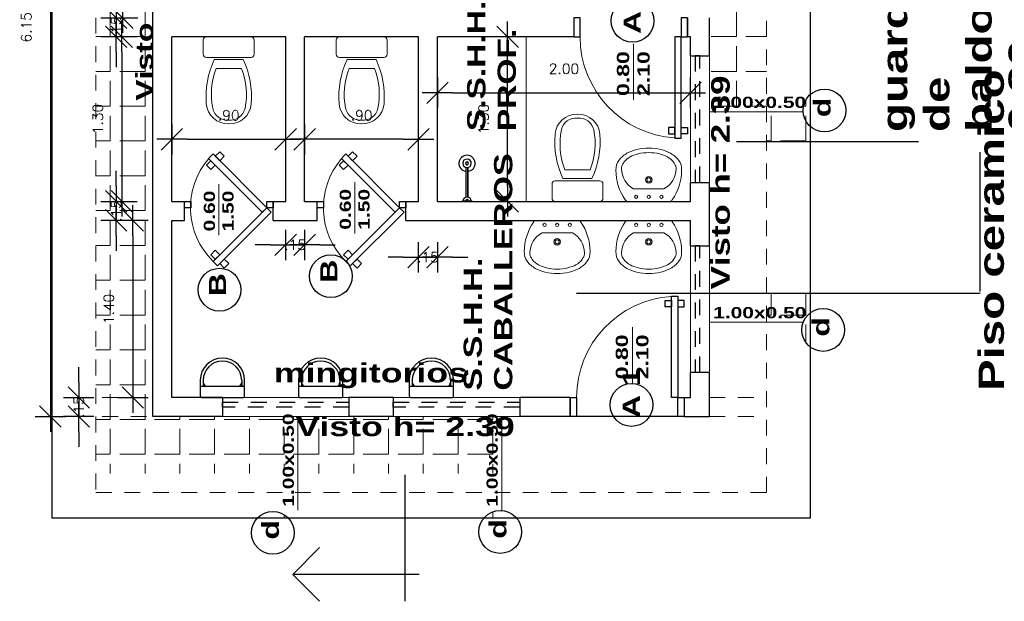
# Model space of a CAD drawing. Header units: millimetres. Extents: x 2197 to 2474, y 331 to 418.
# Tile 2 of 12: x 2236.84 to 2244.63, y 366.63 to 371.23. Entities that reach past the tile are written whole.
import ezdxf

# ---------------------------------------------------------------- set-up
doc = ezdxf.new("R2010")
doc.units = ezdxf.units.MM
doc.linetypes.add('HIDDEN2', pattern=[0.1875, 0.125, -0.0625])
for name, color, linetype in [('aberturas', 2, 'Continuous'), ('FOLHA', 2, 'Continuous'), ('piso', 13, 'Continuous'), ('UNO', 7, 'Continuous')]:
    doc.layers.add(name, color=color, linetype=linetype)
for name, color, linetype, lineweight in [('FOLHA2', 1, 'Continuous', 0), ('P1-HACHURA', 1, 'Continuous', 5), ('SANITARIOS', 2, 'Continuous', 5)]:
    doc.layers.add(name, color=color, linetype=linetype, lineweight=lineweight)
doc.styles.add('REGUA60', font='cityb___.ttf', dxfattribs={"width": 1.4})
doc.styles.add('SIMPLEX_8', font='simplex.shx')
doc.dimstyles.new('Copy of 08', dxfattribs={"dimtxt": 0.08, "dimasz": 0.12, "dimexe": 0, "dimexo": 0, "dimgap": 0.15, "dimtad": 1, "dimzin": 4, "dimdsep": 46, "dimtxsty": 'SIMPLEX_8', "dimblk1": 'D', "dimblk2": 'D', "dimsah": 1, "dimcen": 0.09, "dimse1": 1, "dimse2": 1, "dimclre": 256, "dimclrt": 2, "dimadec": 0, "dimazin": 0, "dimtfac": 1, "dimtmove": 2, "dimatfit": 3, "dimldrblk": 'D', "dimfxl": 1, "dimtolj": 1, "dimtzin": 0, "dimarcsym": 0})

# ---------------------------------------------------------------- blocks, each defined once
blk = doc.blocks.new('A$C6B9A7926')
at = {"layer": 'aberturas'}
for points in [[(0.05, 0.15), (0.1, 0.15), (0.1, 0.95), (0.05, 0.95)], [(0.05, 0.8673), (0, 0.8673), (0, 0.9173), (0.05, 0.9173)], [(0.1, 0.8673), (0.15, 0.8673), (0.15, 0.9173), (0.1, 0.9173)], [(0, 0), (0.05, 0), (0.05, 0.15), (0, 0.15)], [(0.85, 0), (0.9, 0), (0.9, 0.15), (0.85, 0.15)]]:
    blk.add_lwpolyline(points, close=True, dxfattribs=at)
at = {"layer": 'aberturas', "lineweight": 5}
blk.add_arc((0.05, 0.15), 0.8, 360, 86.41668, dxfattribs=at)
blk = doc.blocks.new('A$C24DE0BB0')
at = {"layer": 'aberturas', "lineweight": 5}
blk.add_line((0, 0.238), (0.649, 0.238), dxfattribs=at)
at = {"layer": 'aberturas', "lineweight": 5, "insert": (0.046, 0.432), "char_height": 0.1424, "width": 0.59089, "attachment_point": 1, "style": 'REGUA60'}
blk.add_mtext('0.80\\P2.10', dxfattribs=at)
blk = doc.blocks.new('A$C6B4124A4')
at = {"layer": 'aberturas'}
for points in [[(0.6146, 0.4419), (0.65, 0.4773), (0.2257, 0.9016), (0.1904, 0.8662)], [(0.2788, 0.8485), (0.3141, 0.8839), (0.2788, 0.9192), (0.2434, 0.8839)], [(0.2434, 0.8132), (0.2081, 0.7778), (0.1727, 0.8132), (0.2081, 0.8485)], [(0.05, 0.5273), (0.05, 0.4773), (0, 0.4773), (0, 0.5273)], [(0.65, 0.4773), (0.6854, 0.4419), (0.2611, 0.0177), (0.2257, 0.053)], [(0.7, 0.5273), (0.7, 0.4773), (0.65, 0.4773), (0.65, 0.5273)], [(0.2788, 0.1061), (0.2434, 0.1414), (0.2081, 0.1061), (0.2434, 0.0707)], [(0.3141, 0.0707), (0.3495, 0.0354), (0.3141, 0), (0.2788, 0.0354)]]:
    blk.add_lwpolyline(points, close=True, dxfattribs=at)
at = {"layer": 'aberturas', "lineweight": 5}
blk.add_arc((0.6427, 0.4773), 0.5949, 139.32522, 225.49458, dxfattribs=at)
blk = doc.blocks.new('A$C046927C5')
at = {"layer": 'aberturas', "lineweight": 5}
blk.add_line((0.24, 0), (0.24, 0.649), dxfattribs=at)
at = {"layer": 'aberturas', "lineweight": 5, "insert": (0.047, 0.046), "char_height": 0.1424, "width": 0.59089, "attachment_point": 1, "rotation": 90, "style": 'REGUA60'}
blk.add_mtext('0.60\\P1.50', dxfattribs=at)
blk = doc.blocks.new('A$C1C462CF9')
at = {"layer": 'aberturas', "lineweight": 5}
blk.add_line((0, 0.1481), (0.743, 0.1481), dxfattribs=at)
at = {"layer": 'aberturas', "lineweight": 5, "insert": (0.0283, 0.2684), "char_height": 0.08848, "width": 0.716237, "attachment_point": 1, "style": 'REGUA60'}
blk.add_mtext('1.00x0.50\\P   ', dxfattribs=at)
blk = doc.blocks.new('D')
at = {"color": 4}
blk.add_line((-0.707, -0.707), (0.707, 0.707), dxfattribs=at)
for p, q in [((0, -1), (0, 1)), ((-1, 0), (1, 0))]:
    blk.add_line(p, q)
blk = doc.blocks.new('*D119')
at = {"layer": 'Defpoints', "color": 0, "transparency": 16777216}
for p in [(2238.0454, 370.2841), (2238.9454, 370.2841), (2238.9454, 370.2841)]:
    blk.add_point(p, dxfattribs=at)
at = {"layer": 'FOLHA', "color": 0, "lineweight": -2, "transparency": 16777216}
blk.add_line((2238.1654, 370.2841), (2238.8254, 370.2841), dxfattribs=at)
at = {"layer": 'FOLHA', "color": 0, "lineweight": -2, "transparency": 16777216, "xscale": 0.12, "yscale": 0.12, "zscale": 0.12, "rotation": 180}
blk.add_blockref('D', (2238.0454, 370.2841), dxfattribs=at)
at = {"layer": 'FOLHA', "color": 0, "lineweight": -2, "transparency": 16777216, "xscale": 0.12, "yscale": 0.12, "zscale": 0.12}
blk.add_blockref('D', (2238.9454, 370.2841), dxfattribs=at)
at = {"layer": 'FOLHA', "color": 2, "transparency": 16777216, "insert": (2238.4954, 370.4741), "char_height": 0.08, "attachment_point": 5, "style": 'SIMPLEX_8'}
blk.add_mtext('\\A1;.90', dxfattribs=at)
blk = doc.blocks.new('*D120')
at = {"layer": 'Defpoints', "color": 0, "transparency": 16777216}
for p in [(2239.0954, 370.2841), (2239.0954, 370.2841), (2239.9954, 370.2841)]:
    blk.add_point(p, dxfattribs=at)
at = {"layer": 'FOLHA', "color": 0, "lineweight": -2, "transparency": 16777216}
blk.add_line((2239.8754, 370.2841), (2239.2154, 370.2841), dxfattribs=at)
at = {"layer": 'FOLHA', "color": 0, "lineweight": -2, "transparency": 16777216, "xscale": 0.12, "yscale": 0.12, "zscale": 0.12, "rotation": 180}
blk.add_blockref('D', (2239.0954, 370.2841), dxfattribs=at)
at = {"layer": 'FOLHA', "color": 0, "lineweight": -2, "transparency": 16777216, "xscale": 0.12, "yscale": 0.12, "zscale": 0.12}
blk.add_blockref('D', (2239.9954, 370.2841), dxfattribs=at)
at = {"layer": 'FOLHA', "color": 2, "transparency": 16777216, "insert": (2239.5454, 370.4741), "char_height": 0.08, "attachment_point": 5, "style": 'SIMPLEX_8'}
blk.add_mtext('\\A1;.90', dxfattribs=at)
blk = doc.blocks.new('*D134')
at = {"layer": 'Defpoints', "color": 0, "transparency": 16777216}
for p in [(2238.0454, 372.5441), (2237.6559, 371.2441), (2238.0454, 371.2441)]:
    blk.add_point(p, dxfattribs=at)
at = {"layer": 'FOLHA', "color": 0, "lineweight": -2, "transparency": 16777216}
blk.add_line((2237.6559, 372.4241), (2237.6559, 371.3641), dxfattribs=at)
at = {"layer": 'FOLHA', "color": 0, "lineweight": -2, "transparency": 16777216, "xscale": 0.12, "yscale": 0.12, "zscale": 0.12}
for p, rotation in [((2237.6559, 372.5441), 90), ((2237.6559, 371.2441), 270)]:
    blk.add_blockref('D', p, dxfattribs=dict(at, rotation=rotation))
at = {"layer": 'FOLHA', "color": 2, "transparency": 16777216, "insert": (2237.4659, 371.8941), "char_height": 0.08, "attachment_point": 5, "rotation": 90, "style": 'SIMPLEX_8'}
blk.add_mtext('\\A1;1.30', dxfattribs=at)
blk = doc.blocks.new('*D135')
at = {"layer": 'Defpoints', "color": 0, "transparency": 16777216}
for p in [(2238.0454, 371.0941), (2237.6504, 369.7941), (2238.0454, 369.7941)]:
    blk.add_point(p, dxfattribs=at)
at = {"layer": 'FOLHA', "color": 0, "lineweight": -2, "transparency": 16777216}
blk.add_line((2237.6504, 370.9741), (2237.6504, 369.9141), dxfattribs=at)
at = {"layer": 'FOLHA', "color": 0, "lineweight": -2, "transparency": 16777216, "xscale": 0.12, "yscale": 0.12, "zscale": 0.12}
for p, rotation in [((2237.6504, 371.0941), 90), ((2237.6504, 369.7941), 270)]:
    blk.add_blockref('D', p, dxfattribs=dict(at, rotation=rotation))
at = {"layer": 'FOLHA', "color": 2, "transparency": 16777216, "insert": (2237.4604, 370.4441), "char_height": 0.08, "attachment_point": 5, "rotation": 90, "style": 'SIMPLEX_8'}
blk.add_mtext('\\A1;1.30', dxfattribs=at)
blk = doc.blocks.new('*D136')
at = {"layer": 'Defpoints', "color": 0, "transparency": 16777216}
for p in [(2238.0454, 369.6441), (2237.7369, 368.2441), (2238.0454, 368.2441)]:
    blk.add_point(p, dxfattribs=at)
at = {"layer": 'FOLHA', "color": 0, "lineweight": -2, "transparency": 16777216}
blk.add_line((2237.7369, 369.5241), (2237.7369, 368.3641), dxfattribs=at)
at = {"layer": 'FOLHA', "color": 0, "lineweight": -2, "transparency": 16777216, "xscale": 0.12, "yscale": 0.12, "zscale": 0.12}
for p, rotation in [((2237.7369, 369.6441), 90), ((2237.7369, 368.2441), 270)]:
    blk.add_blockref('D', p, dxfattribs=dict(at, rotation=rotation))
at = {"layer": 'FOLHA', "color": 2, "transparency": 16777216, "insert": (2237.5469, 368.9441), "char_height": 0.08, "attachment_point": 5, "rotation": 90, "style": 'SIMPLEX_8'}
blk.add_mtext('\\A1;1.40', dxfattribs=at)
blk = doc.blocks.new('*D137')
at = {"layer": 'Defpoints', "color": 0, "transparency": 16777216}
for p in [(2237.8954, 374.2441), (2237.085, 368.0941), (2237.8954, 368.0941)]:
    blk.add_point(p, dxfattribs=at)
at = {"layer": 'FOLHA', "color": 0, "lineweight": -2, "transparency": 16777216}
blk.add_line((2237.085, 374.1241), (2237.085, 368.2141), dxfattribs=at)
at = {"layer": 'FOLHA', "color": 0, "lineweight": -2, "transparency": 16777216, "xscale": 0.12, "yscale": 0.12, "zscale": 0.12}
for p, rotation in [((2237.085, 374.2441), 90), ((2237.085, 368.0941), 270)]:
    blk.add_blockref('D', p, dxfattribs=dict(at, rotation=rotation))
at = {"layer": 'FOLHA', "color": 2, "transparency": 16777216, "insert": (2236.895, 371.1691), "char_height": 0.08, "attachment_point": 5, "rotation": 90, "style": 'SIMPLEX_8'}
blk.add_mtext('\\A1;6.15', dxfattribs=at)
blk = doc.blocks.new('*D124')
at = {"layer": 'Defpoints', "color": 0, "transparency": 16777216}
for p in [(2237.8954, 371.2441), (2237.605, 371.0941), (2237.8954, 371.0941)]:
    blk.add_point(p, dxfattribs=at)
at = {"layer": 'FOLHA', "color": 0, "lineweight": -2, "transparency": 16777216}
for p, q in [((2237.605, 371.3641), (2237.605, 371.4841)), ((2237.605, 371.2441), (2237.605, 371.0941)), ((2237.605, 370.9741), (2237.605, 370.8541))]:
    blk.add_line(p, q, dxfattribs=at)
at = {"layer": 'FOLHA', "color": 0, "lineweight": -2, "transparency": 16777216, "xscale": 0.12, "yscale": 0.12, "zscale": 0.12}
for p, rotation in [((2237.605, 371.2441), 270), ((2237.605, 371.0941), 90)]:
    blk.add_blockref('D', p, dxfattribs=dict(at, rotation=rotation))
at = {"layer": 'FOLHA', "color": 2, "transparency": 16777216, "insert": (2237.605, 371.1691), "char_height": 0.08, "attachment_point": 5, "rotation": 90, "style": 'SIMPLEX_8'}
blk.add_mtext('\\A1;.15', dxfattribs=at)
blk = doc.blocks.new('*D125')
at = {"layer": 'Defpoints', "color": 0, "transparency": 16777216}
for p in [(2237.8954, 369.7941), (2237.605, 369.6441), (2237.8954, 369.6441)]:
    blk.add_point(p, dxfattribs=at)
at = {"layer": 'FOLHA', "color": 0, "lineweight": -2, "transparency": 16777216}
for p, q in [((2237.605, 369.9141), (2237.605, 370.0341)), ((2237.605, 369.7941), (2237.605, 369.6441)), ((2237.605, 369.5241), (2237.605, 369.4041))]:
    blk.add_line(p, q, dxfattribs=at)
at = {"layer": 'FOLHA', "color": 0, "lineweight": -2, "transparency": 16777216, "xscale": 0.12, "yscale": 0.12, "zscale": 0.12}
for p, rotation in [((2237.605, 369.7941), 270), ((2237.605, 369.6441), 90)]:
    blk.add_blockref('D', p, dxfattribs=dict(at, rotation=rotation))
at = {"layer": 'FOLHA', "color": 2, "transparency": 16777216, "insert": (2237.605, 369.7191), "char_height": 0.08, "attachment_point": 5, "rotation": 90, "style": 'SIMPLEX_8'}
blk.add_mtext('\\A1;.15', dxfattribs=at)
blk = doc.blocks.new('*D126')
at = {"layer": 'Defpoints', "color": 0, "transparency": 16777216}
for p in [(2237.5997, 368.2441), (2237.3093, 368.0941), (2237.5997, 368.0941)]:
    blk.add_point(p, dxfattribs=at)
at = {"layer": 'FOLHA', "color": 0, "lineweight": -2, "transparency": 16777216}
for p, q in [((2237.3093, 368.3641), (2237.3093, 368.4841)), ((2237.3093, 368.2441), (2237.3093, 368.0941)), ((2237.3093, 367.9741), (2237.3093, 367.8541))]:
    blk.add_line(p, q, dxfattribs=at)
at = {"layer": 'FOLHA', "color": 0, "lineweight": -2, "transparency": 16777216, "xscale": 0.12, "yscale": 0.12, "zscale": 0.12}
for p, rotation in [((2237.3093, 368.2441), 270), ((2237.3093, 368.0941), 90)]:
    blk.add_blockref('D', p, dxfattribs=dict(at, rotation=rotation))
at = {"layer": 'FOLHA', "color": 2, "transparency": 16777216, "insert": (2237.3093, 368.1691), "char_height": 0.08, "attachment_point": 5, "rotation": 90, "style": 'SIMPLEX_8'}
blk.add_mtext('\\A1;.15', dxfattribs=at)
blk = doc.blocks.new('*D131')
at = {"layer": 'Defpoints', "color": 0, "transparency": 16777216}
for p in [(2238.9454, 369.6303), (2239.0954, 369.6303), (2239.0954, 369.4503)]:
    blk.add_point(p, dxfattribs=at)
at = {"layer": 'FOLHA', "color": 0, "lineweight": -2, "transparency": 16777216}
for p, q in [((2238.8254, 369.4503), (2238.7054, 369.4503)), ((2238.9454, 369.4503), (2239.0954, 369.4503)), ((2239.2154, 369.4503), (2239.3354, 369.4503))]:
    blk.add_line(p, q, dxfattribs=at)
at = {"layer": 'FOLHA', "color": 0, "lineweight": -2, "transparency": 16777216, "xscale": 0.12, "yscale": 0.12, "zscale": 0.12}
blk.add_blockref('D', (2238.9454, 369.4503), dxfattribs=at)
at = {"layer": 'FOLHA', "color": 0, "lineweight": -2, "transparency": 16777216, "xscale": 0.12, "yscale": 0.12, "zscale": 0.12, "rotation": 180}
blk.add_blockref('D', (2239.0954, 369.4503), dxfattribs=at)
at = {"layer": 'FOLHA', "color": 2, "transparency": 16777216, "insert": (2239.0204, 369.4503), "char_height": 0.08, "attachment_point": 5, "style": 'SIMPLEX_8'}
blk.add_mtext('\\A1;.15', dxfattribs=at)
blk = doc.blocks.new('*D132')
at = {"layer": 'Defpoints', "color": 0, "transparency": 16777216}
for p in [(2240.1454, 369.3527), (2239.9954, 369.1582), (2240.1454, 369.1582)]:
    blk.add_point(p, dxfattribs=at)
at = {"layer": 'FOLHA', "color": 0, "lineweight": -2, "transparency": 16777216}
for p, q in [((2239.8754, 369.3527), (2239.7554, 369.3527)), ((2239.9954, 369.3527), (2240.1454, 369.3527)), ((2240.2654, 369.3527), (2240.3854, 369.3527))]:
    blk.add_line(p, q, dxfattribs=at)
at = {"layer": 'FOLHA', "color": 0, "lineweight": -2, "transparency": 16777216, "xscale": 0.12, "yscale": 0.12, "zscale": 0.12}
blk.add_blockref('D', (2239.9954, 369.3527), dxfattribs=at)
at = {"layer": 'FOLHA', "color": 0, "lineweight": -2, "transparency": 16777216, "xscale": 0.12, "yscale": 0.12, "zscale": 0.12, "rotation": 180}
blk.add_blockref('D', (2240.1454, 369.3527), dxfattribs=at)
at = {"layer": 'FOLHA', "color": 2, "transparency": 16777216, "insert": (2240.0704, 369.3527), "char_height": 0.08, "attachment_point": 5, "style": 'SIMPLEX_8'}
blk.add_mtext('\\A1;.15', dxfattribs=at)
blk = doc.blocks.new('A$C7BF3546D')
at = {"layer": 'FOLHA'}
for p, q in [((0, 0.7876), (0.2121, 0.9997)), ((0.8874, 0), (0.8874, 1)), ((1, 0.7876), (0, 0.7876)), ((0, 0.7876), (0.2121, 0.5754))]:
    blk.add_line(p, q, dxfattribs=at)
blk = doc.blocks.new('DUCHA')
at = {"layer": 'SANITARIOS'}
for p, q in [((0.2676, 0.01), (0.0319, 0.01)), ((0.2661, 0), (0.0334, 0)), ((0.2676, -0.01), (0.0319, -0.01))]:
    blk.add_line(p, q, dxfattribs=at)
at = {"layer": 'UNO', "color": 2}
blk.add_line((0, -0.0395), (0, 0.0395), dxfattribs=at)
for centre, radius, start, end in [((-0.0005, 0), 0.0139, 270.8596, 89.1404), ((-0.0005, 0), 0.0339, 270.8596, 89.1404), ((0.3, 0), 0.0639, 0, 170.99379), ((0.3, 0), 0.0639, 189.00621, 0), ((0.3, 0), 0.0339, 0, 358.80992), ((0.3, 0), 0.0112, 0, 356.413)]:
    blk.add_arc(centre, radius, start, end, dxfattribs=at)
blk = doc.blocks.new('migitorio')
at = {"layer": 'piso'}
for p, q in [((-0.627, -0.1371), (-0.627, 0.2139)), ((-0.5783, 0.1905), (-0.627, 0.1905)), ((-0.5783, -0.1137), (-0.627, -0.1137))]:
    blk.add_line(p, q, dxfattribs=at)
blk.add_lwpolyline([(-0.7148, -0.1225, 0.414214), (-0.7002, -0.1371), (-0.5783, -0.1371, 1), (-0.5783, 0.2139), (-0.7002, 0.2139, 0.414214), (-0.7148, 0.1993)], format="xyb", close=True, dxfattribs=at)
for centre, radius, start, end in [((-0.5939, 0.1573), 0.0331, 90, 180), ((-0.5783, 0.0384), 0.1521, 270, 90), ((-0.5939, -0.0806), 0.0331, 180, 270)]:
    blk.add_arc(centre, radius, start, end, dxfattribs=at)
blk = doc.blocks.new('LAVATORIO')
for points in [[(-150.6856, 114.8001, 0.200231), (-150.6733, 114.8189), (-150.6733, 115.1528, 0.19279), (-150.6849, 115.1712, 0.154902), (-150.9207, 115.2457, 0.17524), (-150.9971, 115.2225, 0.106133), (-151.0529, 115.1586, 0.070271), (-151.0825, 115.0816, 0.056527), (-151.0933, 114.9859, 0.056527), (-151.0825, 114.8902, 0.070271), (-151.0529, 114.8131, 0.106133), (-150.9971, 114.7492, 0.17524), (-150.9207, 114.726, 0.154378), (-150.6856, 114.8001, 0.154902)], [(-150.7733, 115.1059, 0.280936), (-150.9305, 115.2016, 0.180168), (-150.9693, 115.19, 0.055612), (-150.9822, 115.1825, 0.106133), (-151.0242, 115.1344, 0.070271), (-151.0488, 115.0704, 0.056527), (-151.0583, 114.9859, 0.056527), (-151.0488, 114.9014, 0.070271), (-151.0242, 114.8374, 0.106133), (-150.9822, 114.7893, 0.055612), (-150.9693, 114.7817, 0.180168), (-150.9305, 114.7702, 0.280936), (-150.7733, 114.8659), (-150.7733, 115.1059)]]:
    blk.add_lwpolyline(points, format="xyb")
for centre, radius in [((-150.7093, 115.0859), 0.0128), ((-150.8433, 114.9859), 0.0262), ((-150.8433, 114.9859), 0.0162), ((-150.7093, 114.9859), 0.0128), ((-150.7093, 114.8859), 0.0128)]:
    blk.add_circle(centre, radius)
blk = doc.blocks.new('LAVAT')
at = {"xscale": -1, "rotation": 269.9999999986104}
blk.add_blockref('LAVATORIO', (15211.164, 9300.1314), dxfattribs=at)
blk = doc.blocks.new('INODPL')
for p, q in [((-0.1012, 0.25), (0.0988, 0.25)), ((-0.1762, 0.1626), (0.1762, 0.1626)), ((-0.1147, 0.1797), (0.1147, 0.1797)), ((-0.2012, 0.025), (-0.2012, 0.1376)), ((0.2012, 0.1376), (0.2012, 0.025)), ((-0.1762, 0), (0.1762, 0))]:
    blk.add_line(p, q)
for centre, radius, start, end in [((-0.0064, 0.5162), 0.1716, 88.2558, 175.47447), ((-0.0137, 0.5408), 0.1175, 83.46523, 168.408), ((0.0113, 0.5408), 0.1175, 11.592, 96.53477), ((0.0064, 0.5162), 0.1716, 4.52553, 91.7442), ((0.4117, 0.4535), 0.5518, 168.408, 201.63918), ((-0.4141, 0.4535), 0.5518, 338.36082, 11.592), ((0.5217, 0.4744), 0.7013, 175.47447, 204.84632), ((-0.5217, 0.4744), 0.7013, 335.15368, 4.52553), ((-0.1762, 0.1376), 0.025, 90, 180), ((0.1762, 0.1376), 0.025, 360, 90), ((-0.1762, 0.025), 0.025, 180, 270), ((0.1762, 0.025), 0.025, 270, 0)]:
    blk.add_arc(centre, radius, start, end)
blk = doc.blocks.new('HINO-B~1')
at = {"layer": 'SANITARIOS', "rotation": 90}
blk.add_blockref('INODPL', (0, 0), dxfattribs=at)
blk = doc.blocks.new('*D140')
at = {"layer": 'Defpoints', "color": 0, "transparency": 16777216}
for p in [(2240.1454, 371.0941), (2240.7, 371.0941), (2240.1454, 369.7941)]:
    blk.add_point(p, dxfattribs=at)
at = {"layer": 'FOLHA', "color": 0, "lineweight": -2, "transparency": 16777216}
blk.add_line((2240.7, 369.9141), (2240.7, 370.9741), dxfattribs=at)
at = {"layer": 'FOLHA', "color": 0, "lineweight": -2, "transparency": 16777216, "xscale": 0.12, "yscale": 0.12, "zscale": 0.12}
for p, rotation in [((2240.7, 371.0941), 90), ((2240.7, 369.7941), 270)]:
    blk.add_blockref('D', p, dxfattribs=dict(at, rotation=rotation))
at = {"layer": 'FOLHA', "color": 2, "transparency": 16777216, "insert": (2240.51, 370.4441), "char_height": 0.08, "attachment_point": 5, "rotation": 90, "style": 'SIMPLEX_8'}
blk.add_mtext('\\A1;1.30', dxfattribs=at)
blk = doc.blocks.new('*D141')
at = {"layer": 'Defpoints', "color": 0, "transparency": 16777216}
for p in [(2242.1454, 370.6516), (2240.1454, 369.7941), (2242.1454, 369.7941)]:
    blk.add_point(p, dxfattribs=at)
at = {"layer": 'FOLHA', "color": 0, "lineweight": -2, "transparency": 16777216}
blk.add_line((2240.2654, 370.6516), (2242.0254, 370.6516), dxfattribs=at)
at = {"layer": 'FOLHA', "color": 0, "lineweight": -2, "transparency": 16777216, "xscale": 0.12, "yscale": 0.12, "zscale": 0.12, "rotation": 180}
blk.add_blockref('D', (2240.1454, 370.6516), dxfattribs=at)
at = {"layer": 'FOLHA', "color": 0, "lineweight": -2, "transparency": 16777216, "xscale": 0.12, "yscale": 0.12, "zscale": 0.12}
blk.add_blockref('D', (2242.1454, 370.6516), dxfattribs=at)
at = {"layer": 'FOLHA', "color": 2, "transparency": 16777216, "insert": (2241.1454, 370.8416), "char_height": 0.08, "attachment_point": 5, "style": 'SIMPLEX_8'}
blk.add_mtext('\\A1;2.00', dxfattribs=at)

msp = doc.modelspace()

# ---------------------------------------------------------------- hatches: boundary and pattern name
at = {"layer": 'P1-HACHURA'}
h = msp.add_hatch(dxfattribs=at)
h.set_pattern_fill('ANGLE', color=256, angle=90, style=0)
h.set_pattern_definition([(90, (2264.23324, 363.94584), (-0.275, 2e-17), [0.2, -0.075]), (180, (2264.23324, 363.94584), (-3e-17, -0.275), [0.2, -0.075])])
h.paths.add_polyline_path([(2237.09538, 367.29407), (2238.72294, 367.29407, -0.1454542), (2238.80719, 367.34092), (2238.80719, 367.64407), (2237.44538, 367.64407), (2237.44538, 374.69407), (2238.79319, 374.69407), (2238.79319, 374.9853, -0.2118751), (2238.66917, 375.04407), (2237.09538, 375.04407)])
h.paths.add_polyline_path([(2238.92564, 375.04407, -0.2249372), (2238.79319, 374.9853), (2238.79319, 374.69407), (2240.40017, 374.69407), (2240.40017, 374.98031, -0.2102425), (2240.27973, 375.04407)])
h.paths.add_polyline_path([(2238.79319, 374.69407), (2238.79319, 374.24407), (2239.44538, 374.24407), (2239.79538, 374.24407), (2240.40017, 374.24407), (2240.40017, 374.69407)], flags=17)
h.paths.add_polyline_path([(2240.40017, 374.69407), (2240.40017, 374.24407), (2240.79538, 374.24407), (2241.19538, 374.24407), (2241.52414, 374.24407, -0.321579), (2241.68441, 374.35904, -0.321579), (2241.84468, 374.24407), (2242.07038, 374.24407), (2242.09538, 374.24407), (2242.29538, 374.24407), (2242.29538, 373.89407), (2242.29538, 373.39407), (2242.74538, 373.39407), (2242.74538, 374.69407)], flags=17)
h.paths.add_polyline_path([(2242.66911, 374.69407), (2242.74538, 374.69407), (2242.74538, 367.64407), (2237.44538, 367.64407), (2237.44538, 374.69407), (2240.40017, 374.69407), (2240.40017, 374.98031, -0.2102425), (2240.27973, 375.04407), (2237.09538, 375.04407), (2237.09538, 367.29407), (2243.09538, 367.29407), (2243.09538, 375.04407), (2242.77755, 375.04407)])
h.paths.add_polyline_path([(2242.74538, 373.39407), (2242.29538, 373.39407), (2242.29538, 372.89407), (2242.29538, 372.54407), (2242.29538, 371.24407), (2242.29538, 370.94407), (2242.29538, 370.5003), (2242.74538, 370.5003)], flags=16)
h.paths.add_polyline_path([(2243.09538, 373.26328, -0.3965782), (2243.09538, 373.49521), (2243.09538, 375.04407), (2242.77755, 375.04407), (2242.66911, 374.69407), (2242.74538, 374.69407), (2242.74538, 372.74654), (2243.09538, 372.75812)])
h.paths.add_polyline_path([(2242.74538, 370.5003), (2243.03605, 370.5003, -0.2389932), (2243.09538, 370.64134), (2243.09538, 372.75812), (2242.74538, 372.74654)])
h.paths.add_polyline_path([(2242.74538, 369.06873), (2243.09538, 369.06873), (2243.09538, 370.26787), (2242.74538, 370.26787)], flags=16)
h.paths.add_polyline_path([(2242.74538, 367.64407), (2240.65374, 367.64407), (2240.65374, 367.35112, -0.1971701), (2240.76883, 367.29407), (2243.09538, 367.29407), (2243.09538, 368.64186, -0.3383825), (2243.03717, 368.83893), (2242.74538, 368.83893)])
h.paths.add_polyline_path([(2239.88864, 367.64407), (2239.88864, 367.29407), (2240.51469, 367.29407, -0.2342782), (2240.65374, 367.35112), (2240.65374, 367.64407)])
h.paths.add_polyline_path([(2239.79538, 368.09407), (2239.44538, 368.09407), (2238.80719, 368.09407), (2238.80719, 367.64407), (2240.65374, 367.64407), (2240.65374, 368.09407)], flags=17)
h.paths.add_polyline_path([(2238.80719, 367.64407), (2238.80719, 367.34092, -0.0546978), (2238.84388, 367.34494, -0.2017572), (2238.96482, 367.29407), (2239.88864, 367.29407), (2239.88864, 367.64407)])
h.paths.add_polyline_path([(2237.89538, 368.09407), (2237.89538, 374.24407), (2238.44538, 374.24407), (2238.79319, 374.24407), (2238.79319, 374.69407), (2237.44538, 374.69407), (2237.44538, 367.64407), (2238.80719, 367.64407), (2238.80719, 368.09407), (2238.44538, 368.09407)], flags=17)
h.paths.add_polyline_path([(2237.52587, 371.75978), (2237.52587, 372.02835), (2237.40587, 372.02835), (2237.40587, 371.75978)], flags=25)
h.paths.add_polyline_path([(2237.52037, 370.30978), (2237.52037, 370.57835), (2237.40037, 370.57835), (2237.40037, 370.30978)], flags=25)
h.paths.add_polyline_path([(2237.36929, 374.07288), (2237.36929, 374.26526), (2237.24929, 374.26526), (2237.24929, 374.07288)], flags=24)
h.paths.add_polyline_path([(2237.36929, 368.07288), (2237.36929, 368.26526), (2237.24929, 368.26526), (2237.24929, 368.07288)], flags=24)
h.paths.add_polyline_path([(2240.23728, 375.06552), (2239.95347, 375.06552), (2239.95347, 374.94552), (2240.23728, 374.94552)], flags=9)
h.paths.add_polyline_path([(2238.76992, 374.24157), (2240.27737, 374.24157), (2240.27737, 374.47009), (2238.76992, 374.47009)], flags=25)
h.paths.add_polyline_path([(2242.31657, 374.54595), (2242.12419, 374.54595), (2242.12419, 374.42595), (2242.31657, 374.42595)], flags=24)
h.paths.add_polyline_path([(2238.9837, 367.90054), (2240.49115, 367.90054), (2240.49115, 368.12907), (2238.9837, 368.12907)], flags=25)
h.paths.add_polyline_path([(2237.60693, 373.25978), (2237.60693, 373.52835), (2237.48693, 373.52835), (2237.48693, 373.25978)], flags=24)
h.paths.add_polyline_path([(2237.60693, 368.80978), (2237.60693, 369.07835), (2237.48693, 369.07835), (2237.48693, 368.80978)], flags=24)
h.paths.add_polyline_path([(2237.66499, 372.52288), (2237.66499, 372.71526), (2237.54499, 372.71526), (2237.54499, 372.52288)], flags=24)
h.paths.add_polyline_path([(2237.66499, 371.07288), (2237.66499, 371.26526), (2237.54499, 371.26526), (2237.54499, 371.07288)], flags=24)
h.paths.add_polyline_path([(2237.66499, 369.62288), (2237.66499, 369.81526), (2237.54499, 369.81526), (2237.54499, 369.62288)], flags=24)
h.paths.add_polyline_path([(2238.06657, 374.54595), (2237.87419, 374.54595), (2237.87419, 374.42595), (2238.06657, 374.42595)], flags=24)
h.paths.add_polyline_path([(2237.93104, 370.55301), (2237.93104, 371.90152), (2237.72661, 371.90152), (2237.72661, 370.55301)], flags=24)

# ---------------------------------------------------------------- linework, layer by layer
at = {"color": 252}
for p, q in [((2237.89538, 368.09407), (2237.89538, 374.24407)), ((2241.22286, 371.24407), (2241.22286, 371.09407)), ((2242.12286, 371.24407), (2242.12286, 371.09407)), ((2242.29538, 370.94407), (2242.29538, 371.24407)), ((2238.04538, 369.79407), (2238.04538, 371.09407)), ((2238.94538, 371.09407), (2238.04538, 371.09407)), ((2238.94538, 369.79407), (2238.94538, 371.09407)), ((2239.09538, 369.79407), (2239.09538, 371.09407)), ((2239.99538, 371.09407), (2239.09538, 371.09407)), ((2239.99538, 369.79407), (2239.99538, 371.09407)), ((2240.14538, 369.79407), (2240.14538, 371.09407)), ((2241.22286, 371.09407), (2240.14538, 371.09407)), ((2242.14538, 371.09407), (2242.12286, 371.09407)), ((2242.14538, 370.94407), (2242.14538, 371.09407)), ((2242.14538, 370.94407), (2242.29538, 370.94407)), ((2242.14538, 369.79407), (2242.14538, 369.94407)), ((2242.14538, 369.94407), (2242.29538, 369.94407)), ((2242.29538, 369.44407), (2242.29538, 369.94407)), ((2238.04538, 369.79407), (2238.14538, 369.79407)), ((2238.14538, 369.64407), (2238.14538, 369.79407)), ((2238.84538, 369.79407), (2238.94538, 369.79407)), ((2238.84538, 369.64407), (2238.84538, 369.79407)), ((2239.09538, 369.79407), (2239.19538, 369.79407)), ((2239.19538, 369.64407), (2239.19538, 369.79407)), ((2239.89538, 369.79407), (2239.99538, 369.79407)), ((2239.89538, 369.64407), (2239.89538, 369.79407)), ((2240.14538, 369.79407), (2242.14538, 369.79407)), ((2238.04538, 368.24407), (2238.04538, 369.64407)), ((2238.04538, 369.64407), (2238.14538, 369.64407)), ((2238.84538, 369.64407), (2239.19538, 369.64407)), ((2239.89538, 369.64407), (2242.14538, 369.64407)), ((2242.14538, 369.44407), (2242.14538, 369.64407)), ((2242.14538, 369.44407), (2242.29538, 369.44407)), ((2242.14538, 368.24407), (2242.14538, 368.44407)), ((2242.14538, 368.44407), (2242.29538, 368.44407)), ((2242.29538, 368.09407), (2242.29538, 368.44407)), ((2238.44538, 368.24407), (2238.04538, 368.24407)), ((2238.44538, 368.24407), (2238.44538, 368.09407)), ((2239.79538, 368.24407), (2239.44538, 368.24407)), ((2239.44538, 368.24407), (2239.44538, 368.09407)), ((2239.79538, 368.24407), (2239.79538, 368.09407)), ((2241.19538, 368.24407), (2240.79538, 368.24407)), ((2240.79538, 368.24407), (2240.79538, 368.09407)), ((2241.19538, 368.24407), (2241.19538, 368.09407)), ((2242.09538, 368.24407), (2242.14538, 368.24407)), ((2242.09538, 368.24407), (2242.09538, 368.09407)), ((2238.44538, 368.09407), (2237.89538, 368.09407)), ((2239.79538, 368.09407), (2239.44538, 368.09407)), ((2241.19538, 368.09407), (2240.79538, 368.09407)), ((2242.09538, 368.09407), (2242.29538, 368.09407))]:
    msp.add_line(p, q, dxfattribs=at)
at = {"color": 252, "lineweight": 5}
for p, q in [((2242.14538, 370.94407), (2242.14538, 369.94407)), ((2242.29538, 370.94407), (2242.29538, 369.94407)), ((2242.14538, 369.44407), (2242.14538, 368.44407)), ((2242.29538, 369.44407), (2242.29538, 368.44407)), ((2238.44538, 368.24407), (2239.44538, 368.24407)), ((2239.79538, 368.24407), (2240.79538, 368.24407)), ((2238.44538, 368.09407), (2239.44538, 368.09407)), ((2239.79538, 368.09407), (2240.79538, 368.09407))]:
    msp.add_line(p, q, dxfattribs=at)
at = {"color": 252, "linetype": 'HIDDEN2', "lineweight": 5}
for p, q in [((2237.49538, 368.24407), (2237.89538, 368.24407)), ((2237.49538, 368.24407), (2237.89538, 368.24407)), ((2242.29538, 368.24407), (2242.69538, 368.24407)), ((2237.49538, 368.09407), (2237.89538, 368.09407)), ((2237.49538, 368.09407), (2237.89538, 368.09407)), ((2242.29538, 368.09407), (2242.69538, 368.09407))]:
    msp.add_line(p, q, dxfattribs=at)
at = {"color": 252}
msp.add_lwpolyline([(2237.09538, 367.29407), (2243.09538, 367.29407), (2243.09538, 375.04407), (2237.09538, 375.04407)], close=True, dxfattribs=at)
at = {"layer": 'aberturas', "color": 252, "linetype": 'HIDDEN2'}
for points in [[(2242.18288, 370.94407), (2242.18288, 369.94407), (2242.22038, 369.94407), (2242.22038, 370.94407)], [(2242.18288, 369.44407), (2242.18288, 368.44407), (2242.22038, 368.44407), (2242.22038, 369.44407)], [(2238.44538, 368.20657), (2239.44538, 368.20657), (2239.44538, 368.16907), (2238.44538, 368.16907)], [(2239.79538, 368.20657), (2240.79538, 368.20657), (2240.79538, 368.16907), (2239.79538, 368.16907)]]:
    msp.add_lwpolyline(points, close=True, dxfattribs=at)
at = {"layer": 'FOLHA', "color": 252}
for p, q in [((2242.50886, 370.26787), (2243.94936, 370.26787)), ((2244.43466, 369.08194), (2244.43466, 370.18352))]:
    msp.add_line(p, q, dxfattribs=at)
at = {"layer": 'FOLHA', "color": 2}
msp.add_line((2241.2438, 369.06873), (2244.43466, 369.06873), dxfattribs=at)
at = {"layer": 'FOLHA'}
msp.add_line((2242.09538, 368.09407), (2241.22038, 368.09407), dxfattribs=at)
at = {"layer": 'FOLHA', "color": 252}
for centre in [(2241.687, 371.2199), (2243.20482, 370.5123), (2239.30288, 369.20296), (2238.42256, 369.09631), (2243.1952, 368.77848), (2241.67944, 368.18575), (2238.84388, 367.17574), (2240.64176, 367.18235)]:
    msp.add_circle(centre, 0.1692, dxfattribs=at)
at = {"layer": 'FOLHA2', "color": 252, "linetype": 'HIDDEN2'}
msp.add_lwpolyline([(2237.44538, 367.49407), (2242.74538, 367.49407), (2242.74538, 374.84407), (2237.44538, 374.84407)], close=True, dxfattribs=at)
at = {"layer": 'SANITARIOS', "color": 252}
msp.add_line((2240.84538, 369.79407), (2240.84538, 371.09407), dxfattribs=at)

# ---------------------------------------------------------------- block references
at = {"layer": 'aberturas', "color": 252}
for name, p, rotation in [('A$C6B9A7926', (2242.12286, 371.24407), 180), ('A$C1C462CF9', (2239.19002, 367.35335), 90), ('A$C1C462CF9', (2240.80184, 367.35335), 90)]:
    msp.add_blockref(name, p, dxfattribs=dict(at, rotation=rotation))
at = {"layer": 'aberturas', "color": 252, "xscale": 0.6815208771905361, "yscale": 0.6815208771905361, "zscale": 0.6815208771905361, "rotation": 90}
for p in [(2241.85828, 370.59504), (2241.84883, 368.35732)]:
    msp.add_blockref('A$C24DE0BB0', p, dxfattribs=at)
at = {"layer": 'aberturas', "color": 252}
for name, p in [('A$C1C462CF9', (2242.29479, 370.3522)), ('A$C6B4124A4', (2238.14538, 369.26677)), ('A$C6B4124A4', (2239.19538, 369.26677)), ('A$C1C462CF9', (2242.29666, 368.69083))]:
    msp.add_blockref(name, p, dxfattribs=at)
at = {"layer": 'aberturas', "color": 252, "xscale": 0.6211850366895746, "yscale": 0.6211850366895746, "zscale": 0.6211850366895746}
for p in [(2238.2686, 369.52779), (2239.34334, 369.54147)]:
    msp.add_blockref('A$C046927C5', p, dxfattribs=at)
at = {"layer": 'aberturas', "color": 252, "xscale": -1}
msp.add_blockref('A$C6B9A7926', (2242.09538, 368.09407), dxfattribs=at)
at = {"layer": 'FOLHA', "color": 252, "xscale": -1, "rotation": 180}
msp.add_blockref('A$C7BF3546D', (2239.00121, 367.63475), dxfattribs=at)
at = {"layer": 'SANITARIOS', "color": 252, "rotation": 90}
for name, p in [('HINO-B~1', (2238.49538, 371.09407)), ('HINO-B~1', (2239.54538, 371.09407)), ('DUCHA', (2240.37901, 369.79451)), ('migitorio', (2238.48378, 368.95887)), ('migitorio', (2239.26079, 368.95887)), ('migitorio', (2240.13575, 368.95887))]:
    msp.add_blockref(name, p, dxfattribs=at)
at = {"layer": 'SANITARIOS', "color": 252, "xscale": -1}
for name, p, rotation in [('HINO-B~1', (2241.25224, 369.79407), 90), ('LAVAT', (-13084.33383, 9519.25207), 180)]:
    msp.add_blockref(name, p, dxfattribs=dict(at, rotation=rotation))
at = {"layer": 'SANITARIOS', "color": 252}
for p in [(-13085.05812, -8779.81394), (-13084.33383, -8779.81394)]:
    msp.add_blockref('LAVAT', p, dxfattribs=at)

# ---------------------------------------------------------------- texts
at = {"layer": 'FOLHA', "style": 'REGUA60', "width": 1.4}
msp.add_text('Visto h= 2.39', height=0.1347744, rotation=90, dxfattribs=at).set_placement((2237.89613, 370.58896))
at = {"layer": 'FOLHA', "color": 252, "style": 'REGUA60', "width": 1.4}
for s, height, rotation, p in [('A 1', 0.134774, 90, (2241.7531, 371.11638)), ('Visto h= 2.39', 0.1469096, 90, (2242.45589, 369.09915)), ('d', 0.13477, 90, (2243.25307, 370.45897)), ('B', 0.13477, 90, (2239.35354, 369.1515)), ('B', 0.13477, 90, (2238.47323, 369.04485)), ('d', 0.13477, 89.877857, (2243.24333, 368.72505)), ('A 1', 0.134774, 90, (2241.74554, 368.08223)), ('d', 0.13477, 90, (2238.89213, 367.12242)), ('d', 0.13477, 90, (2240.69001, 367.12902))]:
    msp.add_text(s, height=height, rotation=rotation, dxfattribs=at).set_placement(p)
for s, p in [('mingitorios', (2238.85108, 368.36357)), ('Visto h= 2.39', (2239.02389, 367.93957))]:
    msp.add_text(s, height=0.1506591, dxfattribs=at).set_placement(p)
at = {"layer": 'FOLHA', "color": 2, "char_height": 0.2000897, "width": 2.4778755, "attachment_point": 1, "rotation": 90, "style": 'REGUA60'}
for s, insert in [('guarda obra de baldosones 0.80x0.80', (2243.65917, 370.34213)), ('Piso ceramico', (2244.42304, 368.29616))]:
    msp.add_mtext(s, dxfattribs=dict(at, insert=insert))
at = {"layer": 'FOLHA', "color": 252, "char_height": 0.144241, "attachment_point": 1, "rotation": 90, "style": 'REGUA60'}
for s, insert, width in [('S.S.H.H.\\P  PROF.', (2240.38031, 370.34869), 0.7257764), ('S.S.H.H.\\PCABALLEROS', (2240.35234, 368.29908), 1.2835486)]:
    msp.add_mtext(s, dxfattribs=dict(at, insert=insert, width=width))

# ---------------------------------------------------------------- dimensions: what is measured, and where the dimension line sits
at = {"layer": 'FOLHA'}
for base, p1, p2, angle, picture, middle in [((2237.085, 368.09407), (2237.89538, 374.24407), (2237.89538, 368.09407), 90, '*D137', (2236.895, 371.16907)), ((2237.65587, 371.24407), (2238.04538, 372.54407), (2238.04538, 371.24407), 90, '*D134', (2237.46587, 371.89407)), ((2237.65037, 369.79407), (2238.04538, 371.09407), (2238.04538, 369.79407), 90, '*D135', (2237.46037, 370.44407)), ((2240.69996, 371.09407), (2240.14538, 369.79407), (2240.14538, 371.09407), 90, '*D140', (2240.50996, 370.44407)), ((2242.14538, 370.65162), (2240.14538, 369.79407), (2242.14538, 369.79407), 180, '*D141', (2241.14538, 370.84162)), ((2237.73693, 368.24407), (2238.04538, 369.64407), (2238.04538, 368.24407), 90, '*D136', (2237.54693, 368.94407))]:
    dim = msp.add_linear_dim(base=base, p1=p1, p2=p2, angle=angle, dimstyle='Copy of 08', dxfattribs=at)
    dim.commit()
    dim.dimension.update_dxf_attribs({"geometry": picture, "text_midpoint": middle})
for base, p1, p2, picture, middle in [((2237.60499, 371.09407), (2237.89538, 371.24407), (2237.89538, 371.09407), '*D124', (2237.60499, 371.16907)), ((2237.60499, 369.64407), (2237.89538, 369.79407), (2237.89538, 369.64407), '*D125', (2237.60499, 369.71907)), ((2237.30929, 368.09407), (2237.59968, 368.24407), (2237.59968, 368.09407), '*D126', (2237.30929, 368.16907))]:
    dim = msp.add_linear_dim(base=base, p1=p1, p2=p2, angle=90, dimstyle='Copy of 08', dxfattribs=at)
    dim.commit()
    dim.dimension.update_dxf_attribs({"geometry": picture, "text_midpoint": middle, "dimtype": 160})
for base, p1, p2, picture, middle in [((2238.94538, 370.28413), (2238.04538, 370.28413), (2238.94538, 370.28413), '*D119', (2238.49538, 370.47413)), ((2239.09538, 370.28413), (2239.99538, 370.28413), (2239.09538, 370.28413), '*D120', (2239.54538, 370.47413))]:
    dim = msp.add_linear_dim(base=base, p1=p1, p2=p2, dimstyle='Copy of 08', dxfattribs=at)
    dim.commit()
    dim.dimension.update_dxf_attribs({"geometry": picture, "text_midpoint": middle})
for base, p1, p2, picture, middle in [((2239.09538, 369.45029), (2238.94538, 369.63029), (2239.09538, 369.63029), '*D131', (2239.02038, 369.45029)), ((2240.14538, 369.35272), (2239.99538, 369.1582), (2240.14538, 369.1582), '*D132', (2240.07038, 369.35272))]:
    dim = msp.add_linear_dim(base=base, p1=p1, p2=p2, dimstyle='Copy of 08', dxfattribs=at)
    dim.commit()
    dim.dimension.update_dxf_attribs({"geometry": picture, "text_midpoint": middle, "dimtype": 160})

doc.saveas('drawing.dxf')
